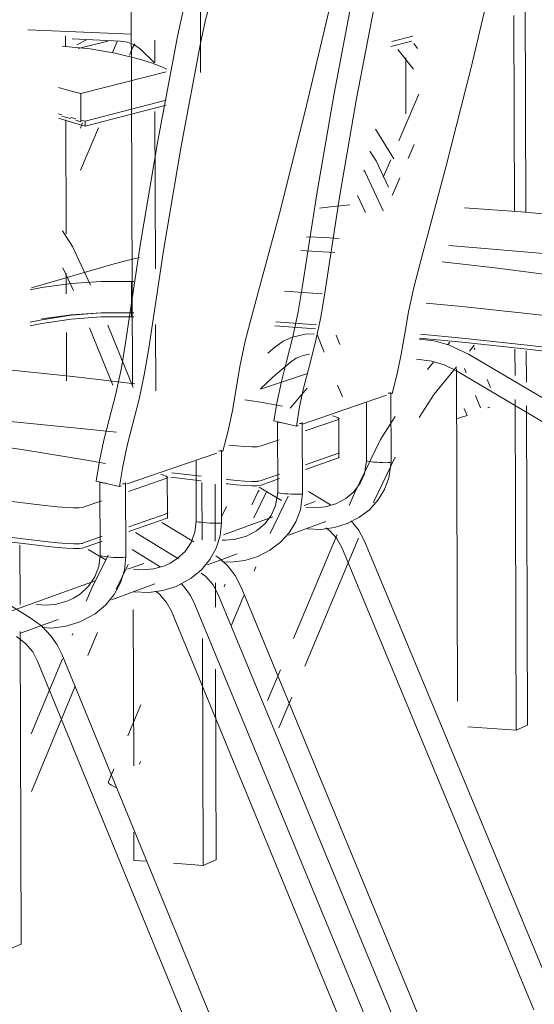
# Model space of a CAD drawing. Header units: metres. Extents: x -32 to 90, y -28 to 32.
# Tile 124 of 148: x 90.08421 to 90.08524, y 1.77307 to 1.77505. Entities that reach past the tile are written whole.
import ezdxf

# ---------------------------------------------------------------- set-up
doc = ezdxf.new("R2010")
doc.units = ezdxf.units.M
doc.layers.add('I-FURN', color=30, linetype='Continuous', lineweight=18)

msp = doc.modelspace()

# ---------------------------------------------------------------- linework, layer by layer
at = {"layer": 'I-FURN', "lineweight": 9}
for p, q in [((90.0844327, 1.774318), (90.0844301, 1.7751729)), ((90.0845692, 1.7751674), (90.0845698, 1.7749459)), ((90.0852226, 1.7751512), (90.0852242, 1.7746641)), ((90.0852001, 1.7750603), (90.0852014, 1.774666)), ((90.0844309, 1.7750225), (90.084222, 1.7750313)), ((90.084298, 1.7750197), (90.0842981, 1.7749976)), ((90.0849548, 1.7750079), (90.0849971, 1.7750189)), ((90.0842913, 1.7749983), (90.0842972, 1.7749979)), ((90.0844085, 1.7750089), (90.0843112, 1.775013)), ((90.0843399, 1.775011), (90.0843208, 1.7750013)), ((90.0843831, 1.7750086), (90.0843232, 1.774994)), ((90.0843924, 1.7749856), (90.0844017, 1.7750078)), ((90.0844373, 1.7750036), (90.0844332, 1.7749964)), ((90.0844777, 1.7749649), (90.0844775, 1.7750108)), ((90.0849523, 1.7749977), (90.0849951, 1.7750089)), ((90.0850063, 1.7749942), (90.0849986, 1.775004)), ((90.0844332, 1.7749964), (90.0844264, 1.7749803)), ((90.0844766, 1.7749659), (90.0844496, 1.7749916)), ((90.0849983, 1.7749526), (90.0849669, 1.7749919)), ((90.0849831, 1.7748622), (90.0849828, 1.7749751)), ((90.0843288, 1.7749032), (90.0845008, 1.7749468)), ((90.0843288, 1.7749032), (90.084329, 1.7748504)), ((90.0849688, 1.774808), (90.0850092, 1.7749022)), ((90.0843377, 1.7748477), (90.0845007, 1.77489)), ((90.0843378, 1.7748375), (90.0845007, 1.77488)), ((90.0842837, 1.7748622), (90.0842903, 1.7748604)), ((90.0844789, 1.7745507), (90.084478, 1.7748668)), ((90.0842985, 1.7748504), (90.0842992, 1.774621)), ((90.084329, 1.7748463), (90.0843186, 1.7748494)), ((90.0843279, 1.7748338), (90.0843323, 1.7748441)), ((90.084329, 1.77485), (90.084329, 1.7748463)), ((90.0843295, 1.7748498), (90.0843377, 1.7748477)), ((90.0843377, 1.7748477), (90.0843378, 1.7748375)), ((90.0843645, 1.7748346), (90.0843282, 1.7747492)), ((90.0849994, 1.774801), (90.0849872, 1.7747726)), ((90.0849372, 1.7747347), (90.0849523, 1.7747697)), ((90.0849704, 1.7747336), (90.0849553, 1.7746984)), ((90.0848855, 1.7746984), (90.0849016, 1.7746637)), ((90.0847715, 1.7745876), (90.0848045, 1.7745856)), ((90.0848399, 1.7745832), (90.0848045, 1.7745856)), ((90.084391, 1.7745592), (90.0842297, 1.7745121)), ((90.0843139, 1.7745067), (90.0842923, 1.7745524)), ((90.0842994, 1.7745411), (90.0842996, 1.7745006)), ((90.0844355, 1.7745248), (90.0844308, 1.774525)), ((90.0844308, 1.774525), (90.0844309, 1.7744622)), ((90.0842266, 1.7745084), (90.0842503, 1.7745128)), ((90.0847389, 1.7745059), (90.0848145, 1.7745001)), ((90.0843094, 1.7744582), (90.0843696, 1.7744622)), ((90.0843696, 1.774462), (90.0843094, 1.7744573)), ((90.0843697, 1.7744622), (90.0844309, 1.7744621)), ((90.0844309, 1.7744622), (90.0844166, 1.7744625)), ((90.0844309, 1.7744622), (90.0844357, 1.774462)), ((90.0844357, 1.7744619), (90.0844309, 1.7744621)), ((90.0844309, 1.7744621), (90.084431, 1.7744543)), ((90.0842505, 1.7744481), (90.0842268, 1.7744431)), ((90.0842505, 1.7744502), (90.0843093, 1.7744582)), ((90.0843093, 1.7744573), (90.0842505, 1.7744481)), ((90.084431, 1.7744543), (90.0844357, 1.7744541)), ((90.084803, 1.7744377), (90.0847209, 1.7744441)), ((90.0847209, 1.774444), (90.084803, 1.7744377)), ((90.0842505, 1.7744406), (90.0842266, 1.7744356)), ((90.0842998, 1.7744228), (90.0843001, 1.7743254)), ((90.084393, 1.7743165), (90.0843464, 1.7744321)), ((90.0843834, 1.7744372), (90.0844339, 1.7743119)), ((90.0844797, 1.7743052), (90.0844793, 1.7744384)), ((90.0848013, 1.7744298), (90.0847189, 1.7744362)), ((90.0848185, 1.7743829), (90.0848041, 1.7744183)), ((90.0848423, 1.7744168), (90.0848499, 1.7743983)), ((90.085071, 1.7744028), (90.0850675, 1.7743985)), ((90.0850961, 1.774411), (90.0852267, 1.7743972)), ((90.084705, 1.7743811), (90.0847183, 1.7743925)), ((90.0851202, 1.7743969), (90.0851106, 1.7743851)), ((90.0851205, 1.7743914), (90.0851219, 1.7743879)), ((90.0852023, 1.7743891), (90.0852025, 1.7743357)), ((90.0852251, 1.7743856), (90.0852253, 1.7743226)), ((90.0852267, 1.7743972), (90.085357, 1.7743823)), ((90.0850097, 1.7743683), (90.085004, 1.7743686)), ((90.0850383, 1.7743631), (90.0850262, 1.7743483)), ((90.0851092, 1.7743791), (90.0853285, 1.7742488)), ((90.0847504, 1.7743625), (90.084716, 1.774333)), ((90.0850867, 1.7736807), (90.0850846, 1.7743494)), ((90.0853041, 1.774215), (90.0850849, 1.7743454)), ((90.0851043, 1.7743412), (90.0851006, 1.7743501)), ((90.0847827, 1.774339), (90.08469, 1.7743084)), ((90.0846913, 1.7743097), (90.084716, 1.774333)), ((90.0851465, 1.7743277), (90.0851529, 1.7743121)), ((90.0847502, 1.7742704), (90.0847839, 1.7743102)), ((90.084855, 1.7742931), (90.0848456, 1.7743162)), ((90.0848599, 1.7742675), (90.0849439, 1.7742962)), ((90.0849526, 1.7743013), (90.084953, 1.7741618)), ((90.0849529, 1.7742993), (90.0849552, 1.7743001)), ((90.085133, 1.7742707), (90.0851228, 1.7742957)), ((90.0852026, 1.7742878), (90.0852048, 1.7736225)), ((90.0847747, 1.7742384), (90.0848599, 1.7742675)), ((90.0849039, 1.7741645), (90.0849036, 1.7742813)), ((90.0851004, 1.7742694), (90.085106, 1.7742556)), ((90.0852255, 1.7742747), (90.0852275, 1.7736324)), ((90.0847625, 1.7742343), (90.0847174, 1.7742448)), ((90.0847802, 1.7742246), (90.0848471, 1.7742476)), ((90.0848477, 1.774249), (90.0848479, 1.7741805)), ((90.0851063, 1.7742555), (90.0851059, 1.7742554)), ((90.0847249, 1.7741009), (90.0847244, 1.7742426)), ((90.0847625, 1.7742343), (90.0847668, 1.7742357)), ((90.0847744, 1.7742405), (90.0847749, 1.7740982)), ((90.0846896, 1.7741935), (90.0847281, 1.7742067)), ((90.0846116, 1.774185), (90.084612, 1.77404)), ((90.0845116, 1.7741486), (90.0846023, 1.7741796)), ((90.0846118, 1.7741828), (90.0846146, 1.7741838)), ((90.0847806, 1.774156), (90.0848473, 1.7741794)), ((90.0848473, 1.7741704), (90.0847806, 1.7741469)), ((90.0848473, 1.7741794), (90.0848487, 1.7741811)), ((90.0848487, 1.7741808), (90.0848473, 1.7741791)), ((90.0848487, 1.7741721), (90.0848473, 1.7741704)), ((90.0848479, 1.7741808), (90.0848479, 1.7741718)), ((90.0849616, 1.774172), (90.0849193, 1.774084)), ((90.0844219, 1.7741179), (90.0845116, 1.7741486)), ((90.0845612, 1.7740428), (90.0845609, 1.7741642)), ((90.0849128, 1.7741624), (90.0849085, 1.774163)), ((90.0849181, 1.7741618), (90.0849128, 1.7741624)), ((90.0849368, 1.7741607), (90.0849305, 1.774161)), ((90.0849426, 1.7741606), (90.0849368, 1.7741607)), ((90.0849474, 1.7741607), (90.0849426, 1.7741606)), ((90.0849535, 1.7741619), (90.0849535, 1.7741617)), ((90.0844248, 1.7741026), (90.084502, 1.7741291)), ((90.0845028, 1.7741307), (90.084503, 1.7740595)), ((90.0845707, 1.7741242), (90.0845096, 1.7741314)), ((90.0845117, 1.7741403), (90.0845707, 1.7741334)), ((90.084621, 1.7741273), (90.0846236, 1.774127)), ((90.0846236, 1.774127), (90.0846422, 1.774125)), ((90.0846422, 1.774125), (90.084659, 1.7741236)), ((90.0846898, 1.7741241), (90.0847287, 1.7741378)), ((90.0847286, 1.7741286), (90.0846898, 1.7741149)), ((90.0843597, 1.7741236), (90.0844063, 1.7741126)), ((90.0843677, 1.7739741), (90.0843672, 1.7741214)), ((90.0844063, 1.7741126), (90.0844108, 1.7741142)), ((90.0844189, 1.7741192), (90.0844194, 1.7739712)), ((90.0845724, 1.7741204), (90.0845727, 1.7740056)), ((90.084599, 1.7741172), (90.0845993, 1.7740028)), ((90.0846236, 1.7741178), (90.084621, 1.7741182)), ((90.084659, 1.7741236), (90.0846731, 1.774123)), ((90.0846836, 1.7741228), (90.0846731, 1.7741226)), ((90.0846898, 1.7741238), (90.0846836, 1.7741228)), ((90.0847328, 1.7740842), (90.0846879, 1.7741114)), ((90.084703, 1.7741035), (90.0846768, 1.7740493)), ((90.0847461, 1.7740933), (90.0847101, 1.7740183)), ((90.0847338, 1.7740988), (90.0847295, 1.7740994)), ((90.0847392, 1.7740982), (90.0847338, 1.7740988)), ((90.0847583, 1.774097), (90.0847519, 1.7740972)), ((90.0847641, 1.7740969), (90.0847583, 1.774097)), ((90.0847691, 1.774097), (90.0847641, 1.7740969)), ((90.0847753, 1.7740982), (90.0847754, 1.7740981)), ((90.0847868, 1.7741029), (90.0848314, 1.7740759)), ((90.0848689, 1.7740742), (90.0848792, 1.774099)), ((90.0843318, 1.7740707), (90.0843709, 1.7740841)), ((90.0846125, 1.7740533), (90.0846219, 1.7740726)), ((90.0847784, 1.7740744), (90.0848002, 1.7740822)), ((90.0849193, 1.774084), (90.0849175, 1.7740799)), ((90.0844252, 1.7740313), (90.0845023, 1.7740583)), ((90.0845023, 1.7740489), (90.0844252, 1.7740218)), ((90.0845023, 1.7740583), (90.0845039, 1.7740601)), ((90.0845039, 1.7740598), (90.0845023, 1.774058)), ((90.084504, 1.7740507), (90.0845023, 1.7740489)), ((90.084503, 1.7740599), (90.0845031, 1.7740505)), ((90.0846156, 1.7740157), (90.084715, 1.7740515)), ((90.084492, 1.7740403), (90.0845561, 1.7740013)), ((90.0845757, 1.77404), (90.0845702, 1.7740406)), ((90.0845951, 1.7740388), (90.0845885, 1.774039)), ((90.084601, 1.7740387), (90.0845951, 1.7740388)), ((90.0846061, 1.7740388), (90.084601, 1.7740387)), ((90.0848218, 1.7740423), (90.084747, 1.774015)), ((90.0841171, 1.7740188), (90.0842629, 1.7740014)), ((90.084332, 1.7739985), (90.0843715, 1.7740124)), ((90.0845253, 1.7739673), (90.084439, 1.7740199)), ((90.0847567, 1.7738067), (90.0848444, 1.7740158)), ((90.0848875, 1.7740084), (90.0847796, 1.7737514)), ((90.0839835, 1.7739982), (90.0842268, 1.7738487)), ((90.0842063, 1.7739948), (90.0842066, 1.7738754)), ((90.0842629, 1.7740014), (90.0842822, 1.7739993)), ((90.0842822, 1.7739993), (90.0842997, 1.7739979)), ((90.0843254, 1.7739971), (90.0843144, 1.7739969)), ((90.084326, 1.7739975), (90.084332, 1.7739985)), ((90.084332, 1.7739982), (90.084326, 1.7739971)), ((90.084332, 1.7739889), (90.084326, 1.7739879)), ((90.0843714, 1.7740028), (90.084332, 1.7739889)), ((90.0843789, 1.7739648), (90.0843438, 1.7739862)), ((90.0852406, 1.7730596), (90.0848538, 1.7739896)), ((90.0848994, 1.7740029), (90.0852874, 1.7730709)), ((90.0843506, 1.7739078), (90.0843835, 1.7739747)), ((90.0843767, 1.7739717), (90.0843723, 1.7739724)), ((90.0843823, 1.7739711), (90.0843767, 1.7739717)), ((90.084402, 1.7739699), (90.0843953, 1.7739701)), ((90.0844081, 1.7739698), (90.084402, 1.7739699)), ((90.0844199, 1.7739712), (90.0844199, 1.773971)), ((90.084432, 1.7739857), (90.0844887, 1.7739512)), ((90.0846431, 1.773977), (90.0845837, 1.7739552)), ((90.0843998, 1.7739062), (90.0844241, 1.7739556)), ((90.0844229, 1.7739463), (90.0844555, 1.773958)), ((90.084681, 1.7739507), (90.0846775, 1.7739422)), ((90.0841847, 1.7738605), (90.0843574, 1.7739227)), ((90.0843398, 1.7738818), (90.0843506, 1.7739078)), ((90.0844777, 1.7739165), (90.0843905, 1.7738846)), ((90.0845996, 1.7739191), (90.0845997, 1.7738701)), ((90.084617, 1.7739105), (90.0846194, 1.7739163)), ((90.0846516, 1.7739104), (90.0850488, 1.772951)), ((90.0850003, 1.7729407), (90.0846048, 1.7738968)), ((90.0846571, 1.7738934), (90.0846322, 1.7738339)), ((90.0845583, 1.7738755), (90.0849589, 1.7729058)), ((90.0844351, 1.7735505), (90.0844341, 1.7738652)), ((90.0849099, 1.7728953), (90.084511, 1.7738618)), ((90.084283, 1.7738453), (90.0842075, 1.7738177)), ((90.0842068, 1.773821), (90.0842087, 1.773192)), ((90.0843114, 1.7738135), (90.0843129, 1.773817)), ((90.0843623, 1.7738186), (90.0843432, 1.7737729)), ((90.0845733, 1.7738069), (90.0845748, 1.7733502)), ((90.0842903, 1.7737755), (90.0847008, 1.772776)), ((90.0842289, 1.7736152), (90.0842916, 1.773766)), ((90.0846507, 1.7727651), (90.0842419, 1.7737614)), ((90.0846001, 1.7737452), (90.0846013, 1.7733617)), ((90.0847045, 1.7736823), (90.0847303, 1.7737438)), ((90.0843175, 1.7737111), (90.0842293, 1.7734993)), ((90.0844232, 1.773611), (90.0844492, 1.7736733)), ((90.0847533, 1.7736886), (90.0847275, 1.7736273)), ((90.0852275, 1.7736324), (90.0852048, 1.7736225)), ((90.0852048, 1.7736225), (90.0851077, 1.7736291)), ((90.084449, 1.7735591), (90.0844468, 1.7735537)), ((90.0843839, 1.773517), (90.0843955, 1.7735446)), ((90.0844356, 1.7733604), (90.0844355, 1.7734173)), ((90.0844596, 1.7733586), (90.0844356, 1.7733604)), ((90.0845748, 1.7733502), (90.0845151, 1.7733546)), ((90.0846013, 1.7733617), (90.0845748, 1.7733502)), ((90.0842087, 1.773192), (90.08418, 1.7731796))]:
    msp.add_line(p, q, dxfattribs=at)
for points in [[(90.0845231, 1.7750181, 0), (90.0845334, 1.7750645, 0), (90.0845459, 1.7751097, 0), (90.0845599, 1.7751513, 0), (90.0845745, 1.7751869, 0), (90.0845891, 1.7752145, 0), (90.0846027, 1.7752328, 0), (90.0846147, 1.7752406, 0)], [(90.0846616, 1.7752305, 0), (90.0846497, 1.7752227, 0), (90.0846361, 1.7752044, 0), (90.0846216, 1.7751767, 0), (90.0846069, 1.7751411, 0), (90.084593, 1.7750995, 0), (90.0845805, 1.7750542, 0), (90.0845701, 1.7750078, 0)], [(90.0850113, 1.7745621, 0), (90.085064, 1.7747578, 0), (90.0851141, 1.7749556, 0), (90.0851612, 1.7751547, 0)], [(90.0847745, 1.7745124, 0), (90.0848043, 1.7747052, 0), (90.0848384, 1.7749033, 0), (90.0848767, 1.7751052, 0)], [(90.0849222, 1.7750953, 0), (90.0848838, 1.7748933, 0), (90.0848496, 1.7746951, 0), (90.0848197, 1.7745021, 0)], [(90.0846726, 1.774456, 0), (90.0847276, 1.7746594, 0), (90.0847797, 1.7748651, 0), (90.0848286, 1.775072, 0)], [(90.0844187, 1.7744019, 0), (90.0844489, 1.7746023, 0), (90.0844837, 1.7748081, 0), (90.0845231, 1.7750181, 0)], [(90.0844471, 1.7749723, 0), (90.0843979, 1.7749843, 0), (90.0843478, 1.7749929, 0), (90.0842972, 1.7749979, 0)], [(90.0844085, 1.7750089, 0), (90.0844226, 1.7750067, 0), (90.084436, 1.7750014, 0), (90.0844433, 1.7749968, 0), (90.0844496, 1.7749916, 0)], [(90.0845701, 1.7750078, 0), (90.0845307, 1.7747977, 0), (90.0844957, 1.7745916, 0), (90.0844654, 1.7743911, 0)], [(90.0845017, 1.7749522, 0), (90.0844916, 1.7749568, 0), (90.0844708, 1.7749648, 0), (90.0844471, 1.7749723, 0)], [(90.0842836, 1.7749155, 0), (90.0843049, 1.7749097, 0), (90.0843288, 1.7749032, 0)], [(90.0843086, 1.7748524, 0), (90.084305, 1.7748534, 0), (90.0842903, 1.7748578, 0)], [(90.0843378, 1.7748375, 0), (90.0843117, 1.7748451, 0), (90.0842837, 1.7748534, 0)], [(90.0843086, 1.7748554, 0), (90.0843116, 1.7748546, 0), (90.0843187, 1.7748527, 0)], [(90.0849583, 1.7747718, 0), (90.0849549, 1.7747789, 0), (90.0849218, 1.7748318, 0)], [(90.0849482, 1.7747147, 0), (90.0849228, 1.7747677, 0), (90.0849106, 1.7747872, 0)], [(90.0848984, 1.7747494, 0), (90.0849012, 1.7747448, 0), (90.0849374, 1.774667, 0)], [(90.0848703, 1.7746792, 0), (90.084837, 1.7746761, 0), (90.0848092, 1.7746726, 0)], [(90.0855049, 1.7746352, 0), (90.0854491, 1.7746421, 0), (90.0853326, 1.7746547, 0), (90.0852146, 1.7746653, 0), (90.0851011, 1.7746735, 0)], [(90.0843485, 1.7745176, 0), (90.084312, 1.7745952, 0), (90.0842922, 1.7746273, 0)], [(90.0848486, 1.7746118, 0), (90.08482, 1.7746134, 0), (90.0847832, 1.7746153, 0)], [(90.0850691, 1.7745972, 0), (90.0851336, 1.7745922, 0), (90.0852598, 1.7745814, 0), (90.0853865, 1.7745695, 0), (90.0854753, 1.7745604, 0)], [(90.0844466, 1.7745733, 0), (90.0844184, 1.7745666, 0), (90.084391, 1.7745592, 0)], [(90.0849802, 1.7744167, 0), (90.0849883, 1.7744641, 0), (90.0849988, 1.7745133, 0), (90.0850113, 1.7745621, 0)], [(90.0854585, 1.77451, 0), (90.0854018, 1.7745193, 0), (90.085286, 1.7745367, 0), (90.085168, 1.774552, 0), (90.0850558, 1.7745646, 0)], [(90.0842503, 1.7745128, 0), (90.0843092, 1.7745209, 0), (90.0843695, 1.774525, 0), (90.0844308, 1.774525, 0)], [(90.0847429, 1.7743639, 0), (90.0847557, 1.7744138, 0), (90.0847664, 1.7744639, 0), (90.0847745, 1.7745124, 0)], [(90.0848197, 1.7745021, 0), (90.0848115, 1.7744536, 0), (90.0848008, 1.7744034, 0), (90.084788, 1.7743535, 0)], [(90.0850238, 1.7744816, 0), (90.0850959, 1.7744746, 0), (90.0852265, 1.7744609, 0), (90.0853568, 1.7744461, 0)], [(90.084431, 1.7744543, 0), (90.0843696, 1.7744542, 0), (90.0843093, 1.7744496, 0), (90.0842505, 1.7744406, 0)], [(90.0846404, 1.7743049, 0), (90.0846487, 1.7743542, 0), (90.0846595, 1.7744052, 0), (90.0846726, 1.774456, 0)], [(90.0847183, 1.7743925, 0), (90.0847362, 1.774405, 0), (90.0847546, 1.7744132, 0)], [(90.0847986, 1.7744199, 0), (90.0847803, 1.7744192, 0), (90.0847546, 1.7744132, 0)], [(90.0849552, 1.7743001, 0), (90.0849652, 1.7743393, 0), (90.0849737, 1.7743787, 0), (90.0849802, 1.7744167, 0)], [(90.0850103, 1.7744091, 0), (90.0850397, 1.7744055, 0), (90.0850685, 1.7743979, 0), (90.0851092, 1.7743791, 0)], [(90.085357, 1.7743739, 0), (90.0852268, 1.7743889, 0), (90.0850961, 1.7744028, 0), (90.0850106, 1.7744113, 0)], [(90.085012, 1.7744193, 0), (90.0850961, 1.774411, 0), (90.0850961, 1.774411, 0)], [(90.0843859, 1.7742475, 0), (90.0843993, 1.7742994, 0), (90.0844103, 1.7743516, 0), (90.0844187, 1.7744019, 0)], [(90.0844654, 1.7743911, 0), (90.084457, 1.7743407, 0), (90.0844459, 1.7742885, 0), (90.0844326, 1.7742366, 0)], [(90.0847174, 1.7742448, 0), (90.084724, 1.7742836, 0), (90.0847326, 1.7743238, 0), (90.0847429, 1.7743639, 0)], [(90.0847504, 1.7743625, 0), (90.0847622, 1.7743706, 0), (90.0847724, 1.7743751, 0)], [(90.0847887, 1.7743786, 0), (90.084785, 1.7743784, 0), (90.0847724, 1.7743751, 0)], [(90.0850097, 1.7743683, 0), (90.0850353, 1.7743649, 0), (90.0850602, 1.7743575, 0), (90.0850849, 1.7743454, 0)], [(90.0844372, 1.7743195, 0), (90.0843128, 1.7743342, 0), (90.0841832, 1.7743471, 0), (90.0840522, 1.7743575, 0)], [(90.084788, 1.7743535, 0), (90.0847777, 1.7743134, 0), (90.0847691, 1.7742731, 0), (90.0847625, 1.7742343, 0)], [(90.0850844, 1.7743531, 0), (90.0850395, 1.7742981, 0), (90.0850099, 1.7742512, 0)], [(90.0846146, 1.7741838, 0), (90.084625, 1.7742245, 0), (90.0846338, 1.7742654, 0), (90.0846404, 1.7743049, 0)], [(90.0847346, 1.7742744, 0), (90.0846901, 1.774282, 0), (90.0846585, 1.7742873, 0)], [(90.084947, 1.7743002, 0), (90.0849505, 1.7743005, 0), (90.0849526, 1.7743009, 0)], [(90.0849526, 1.7743009, 0), (90.084953, 1.7743014, 0), (90.0849518, 1.7743019, 0)], [(90.0838656, 1.7742707, 0), (90.083922, 1.7742665, 0), (90.0840609, 1.7742551, 0), (90.084201, 1.7742423, 0), (90.0843417, 1.7742282, 0), (90.0844004, 1.774222, 0)], [(90.0851519, 1.7742724, 0), (90.0851476, 1.7742712, 0), (90.0851476, 1.7742712, 0)], [(90.0843597, 1.7741236, 0), (90.0843664, 1.774164, 0), (90.0843752, 1.7742058, 0), (90.0843859, 1.7742475, 0)], [(90.0848471, 1.7742476, 0), (90.0848485, 1.7742492, 0), (90.0848453, 1.7742515, 0), (90.0848376, 1.7742542, 0), (90.0848349, 1.774255, 0)], [(90.0849611, 1.7742533, 0), (90.0849316, 1.7742069, 0), (90.0848792, 1.774099, 0)], [(90.0851059, 1.7742554, 0), (90.0851045, 1.7742549, 0), (90.0851021, 1.7742542, 0), (90.0850988, 1.7742532, 0), (90.0850949, 1.774252, 0), (90.0850906, 1.7742508, 0), (90.0850863, 1.7742496, 0), (90.0850863, 1.7742496, 0)], [(90.0843785, 1.7741591, 0), (90.0843411, 1.7741657, 0), (90.0842139, 1.7741865, 0), (90.0840842, 1.7742049, 0), (90.0839525, 1.774221, 0), (90.0838499, 1.7742318, 0)], [(90.0844326, 1.7742366, 0), (90.0844219, 1.7741949, 0), (90.084413, 1.774153, 0), (90.0844063, 1.7741126, 0)], [(90.084725, 1.7742423, 0), (90.0847262, 1.7742418, 0), (90.0847291, 1.7742412, 0), (90.0847333, 1.7742407, 0), (90.0847364, 1.7742403, 0)], [(90.0847686, 1.7742394, 0), (90.0847723, 1.7742397, 0), (90.0847744, 1.7742401, 0)], [(90.0847744, 1.7742401, 0), (90.0847749, 1.7742406, 0), (90.0847736, 1.7742411, 0)], [(90.0846056, 1.7741838, 0), (90.0846094, 1.7741841, 0), (90.0846116, 1.7741845, 0)], [(90.0846116, 1.7741845, 0), (90.0846121, 1.774185, 0), (90.0846108, 1.7741856, 0)], [(90.0846266, 1.7741961, 0), (90.084642, 1.7741944, 0), (90.0846588, 1.774193, 0), (90.0846729, 1.7741924, 0), (90.0846834, 1.7741926, 0), (90.0846896, 1.7741935, 0)], [(90.0848422, 1.774078, 0), (90.0848618, 1.7740882, 0), (90.0848784, 1.7741021, 0), (90.0848912, 1.7741191, 0), (90.0848998, 1.7741384, 0), (90.0849039, 1.7741645, 0)], [(90.0848648, 1.7740382, 0), (90.0848885, 1.7740502, 0), (90.0849094, 1.7740659, 0), (90.0849267, 1.7740849, 0), (90.0849399, 1.7741065, 0), (90.0849487, 1.7741302, 0), (90.084953, 1.7741618, 0)], [(90.0849085, 1.774163, 0), (90.0849057, 1.7741637, 0), (90.0849045, 1.7741642, 0), (90.0849045, 1.7741642, 0)], [(90.0849305, 1.774161, 0), (90.0849241, 1.7741613, 0), (90.0849181, 1.7741618, 0)], [(90.084953, 1.7741614, 0), (90.084951, 1.774161, 0), (90.0849474, 1.7741607, 0)], [(90.084502, 1.7741291, 0), (90.0845037, 1.7741309, 0), (90.0845005, 1.7741333, 0), (90.0844928, 1.7741362, 0), (90.08449, 1.7741371, 0)], [(90.0838066, 1.7741238, 0), (90.0838253, 1.774122, 0), (90.0839709, 1.7741071, 0), (90.0841169, 1.7740909, 0), (90.0842627, 1.7740736, 0)], [(90.0843678, 1.7741212, 0), (90.084369, 1.7741206, 0), (90.0843719, 1.77412, 0), (90.0843762, 1.7741194, 0), (90.0843788, 1.7741191, 0)], [(90.0844128, 1.774118, 0), (90.0844166, 1.7741183, 0), (90.0844189, 1.7741187, 0)], [(90.0844189, 1.7741187, 0), (90.0844195, 1.7741193, 0), (90.0844182, 1.7741199, 0)], [(90.0846898, 1.7741149, 0), (90.0846836, 1.7741139, 0), (90.0846731, 1.7741138, 0), (90.084659, 1.7741144, 0), (90.0846422, 1.7741158, 0), (90.0846236, 1.7741178, 0)], [(90.0846726, 1.774076, 0), (90.0846851, 1.7741013, 0), (90.0846879, 1.7741055, 0)], [(90.0846731, 1.774123, 0), (90.0846836, 1.7741232, 0), (90.0846898, 1.7741241, 0)], [(90.0846621, 1.7740127, 0), (90.084682, 1.7740232, 0), (90.0846989, 1.7740373, 0), (90.084712, 1.7740546, 0), (90.0847207, 1.7740743, 0), (90.0847249, 1.7741009, 0)], [(90.0846851, 1.7739721, 0), (90.0847092, 1.7739843, 0), (90.0847304, 1.7740004, 0), (90.084748, 1.7740197, 0), (90.0847615, 1.7740417, 0), (90.0847705, 1.7740658, 0), (90.0847749, 1.7740982, 0)], [(90.0847295, 1.7740994, 0), (90.0847267, 1.7741, 0), (90.0847254, 1.7741007, 0), (90.0847254, 1.7741007, 0)], [(90.0847519, 1.7740972, 0), (90.0847453, 1.7740976, 0), (90.0847392, 1.7740982, 0), (90.0847392, 1.7740982, 0)], [(90.0847749, 1.7740977, 0), (90.0847727, 1.7740973, 0), (90.0847691, 1.774097, 0)], [(90.0842627, 1.7740736, 0), (90.0842819, 1.7740715, 0), (90.0842995, 1.7740701, 0), (90.0843142, 1.7740695, 0), (90.0843252, 1.7740697, 0), (90.0843318, 1.7740707, 0)], [(90.0848422, 1.774078, 0), (90.0848205, 1.7740718, 0), (90.0848008, 1.7740699, 0), (90.0847815, 1.7740711, 0)], [(90.0842629, 1.7739919, 0), (90.0841171, 1.7740094, 0), (90.0839712, 1.7740259, 0), (90.0838256, 1.774041, 0), (90.0837899, 1.7740445, 0)], [(90.0845612, 1.7740428, 0), (90.0845584, 1.7740208, 0), (90.0845507, 1.7740003, 0), (90.0845384, 1.773982, 0), (90.0845221, 1.7739668, 0), (90.0845088, 1.7739583, 0), (90.0844975, 1.7739531, 0)], [(90.084612, 1.77404, 0), (90.0846091, 1.7740137, 0), (90.0846013, 1.7739886, 0), (90.0845887, 1.7739655, 0), (90.0845718, 1.7739451, 0), (90.0845511, 1.7739279, 0), (90.0845209, 1.7739117, 0)], [(90.0845659, 1.7740412, 0), (90.084563, 1.7740419, 0), (90.0845618, 1.7740425, 0)], [(90.0845702, 1.7740406, 0), (90.0845659, 1.7740412, 0), (90.0845659, 1.7740412, 0)], [(90.0845885, 1.774039, 0), (90.0845819, 1.7740394, 0), (90.0845757, 1.77404, 0), (90.0845757, 1.77404, 0)], [(90.084612, 1.7740395, 0), (90.0846098, 1.7740391, 0), (90.0846061, 1.7740388, 0)], [(90.0846125, 1.77404, 0), (90.0846125, 1.77404, 0), (90.0846126, 1.7740399, 0)], [(90.0848648, 1.7740382, 0), (90.0848389, 1.7740302, 0), (90.0848116, 1.7740264, 0), (90.084784, 1.7740277, 0)], [(90.0848538, 1.7739896, 0), (90.0848437, 1.7740078, 0), (90.0848298, 1.7740233, 0), (90.0848215, 1.7740296, 0)], [(90.0848994, 1.7740029, 0), (90.0848876, 1.7740252, 0), (90.0848727, 1.7740439, 0)], [(90.0846621, 1.7740127, 0), (90.08464, 1.7740064, 0), (90.08462, 1.7740045, 0), (90.084613, 1.774005, 0)], [(90.0843254, 1.7739879, 0), (90.0843144, 1.7739877, 0), (90.0842997, 1.7739883, 0), (90.0842822, 1.7739897, 0), (90.0842629, 1.7739919, 0)], [(90.0842997, 1.7739979, 0), (90.0843144, 1.7739972, 0), (90.0843254, 1.7739975, 0)], [(90.0843677, 1.7739741, 0), (90.0843648, 1.7739516, 0), (90.0843569, 1.7739306, 0), (90.0843444, 1.7739119, 0), (90.0843278, 1.7738964, 0), (90.0843143, 1.7738879, 0), (90.0843028, 1.7738825, 0)], [(90.0844194, 1.7739711, 0), (90.0844165, 1.7739443, 0), (90.0844084, 1.7739187, 0), (90.0843956, 1.7738951, 0), (90.0843784, 1.7738742, 0), (90.0843573, 1.7738567, 0), (90.0843266, 1.7738402, 0)], [(90.0843723, 1.7739724, 0), (90.0843694, 1.7739731, 0), (90.0843682, 1.7739738, 0)], [(90.0843953, 1.7739701, 0), (90.0843886, 1.7739705, 0), (90.0843823, 1.7739711, 0), (90.0843823, 1.7739711, 0)], [(90.0844194, 1.7739706, 0), (90.0844171, 1.7739702, 0), (90.0844133, 1.7739699, 0), (90.0844081, 1.7739698, 0)], [(90.0846516, 1.7739104, 0), (90.0846395, 1.7739333, 0), (90.0846231, 1.7739541, 0), (90.0846072, 1.7739687, 0), (90.0846007, 1.7739733, 0)], [(90.0846851, 1.7739721, 0), (90.0846587, 1.7739639, 0), (90.0846309, 1.7739602, 0), (90.0846144, 1.7739609, 0)], [(90.0844975, 1.7739531, 0), (90.0844751, 1.7739467, 0), (90.0844548, 1.7739448, 0), (90.0844349, 1.7739461, 0)], [(90.0846048, 1.7738968, 0), (90.0845945, 1.7739154, 0), (90.0845803, 1.7739315, 0), (90.0845709, 1.7739385, 0)], [(90.0845209, 1.7739117, 0), (90.0844941, 1.7739034, 0), (90.0844659, 1.7738996, 0), (90.0844356, 1.773901, 0)], [(90.0845311, 1.7739171, 0), (90.084537, 1.773911, 0), (90.0845493, 1.7738935, 0), (90.0845583, 1.7738755, 0)], [(90.0844792, 1.7739021, 0), (90.0844873, 1.7738959, 0), (90.0845013, 1.7738796, 0), (90.084511, 1.7738618, 0)], [(90.0843028, 1.7738825, 0), (90.08428, 1.773876, 0), (90.0842593, 1.7738741, 0), (90.0842392, 1.7738755, 0)], [(90.0842268, 1.7738487, 0), (90.0842494, 1.7738321, 0), (90.0842686, 1.773812, 0), (90.0842811, 1.773794, 0), (90.0842903, 1.7737755, 0)], [(90.0843266, 1.7738402, 0), (90.0842993, 1.7738318, 0), (90.0842706, 1.7738279, 0), (90.084251, 1.7738289, 0)], [(90.0841993, 1.7738106, 0), (90.0842175, 1.7737966, 0), (90.084232, 1.7737797, 0), (90.0842419, 1.7737614, 0)], [(90.0844002, 1.7735072, 0), (90.0843952, 1.7735094, 0), (90.0843908, 1.7735116, 0), (90.0843874, 1.7735136, 0), (90.0843852, 1.7735153, 0), (90.0843843, 1.7735165, 0), (90.0843843, 1.7735169, 0)]]:
    msp.add_polyline3d(points, dxfattribs=at)

doc.saveas('drawing.dxf')
